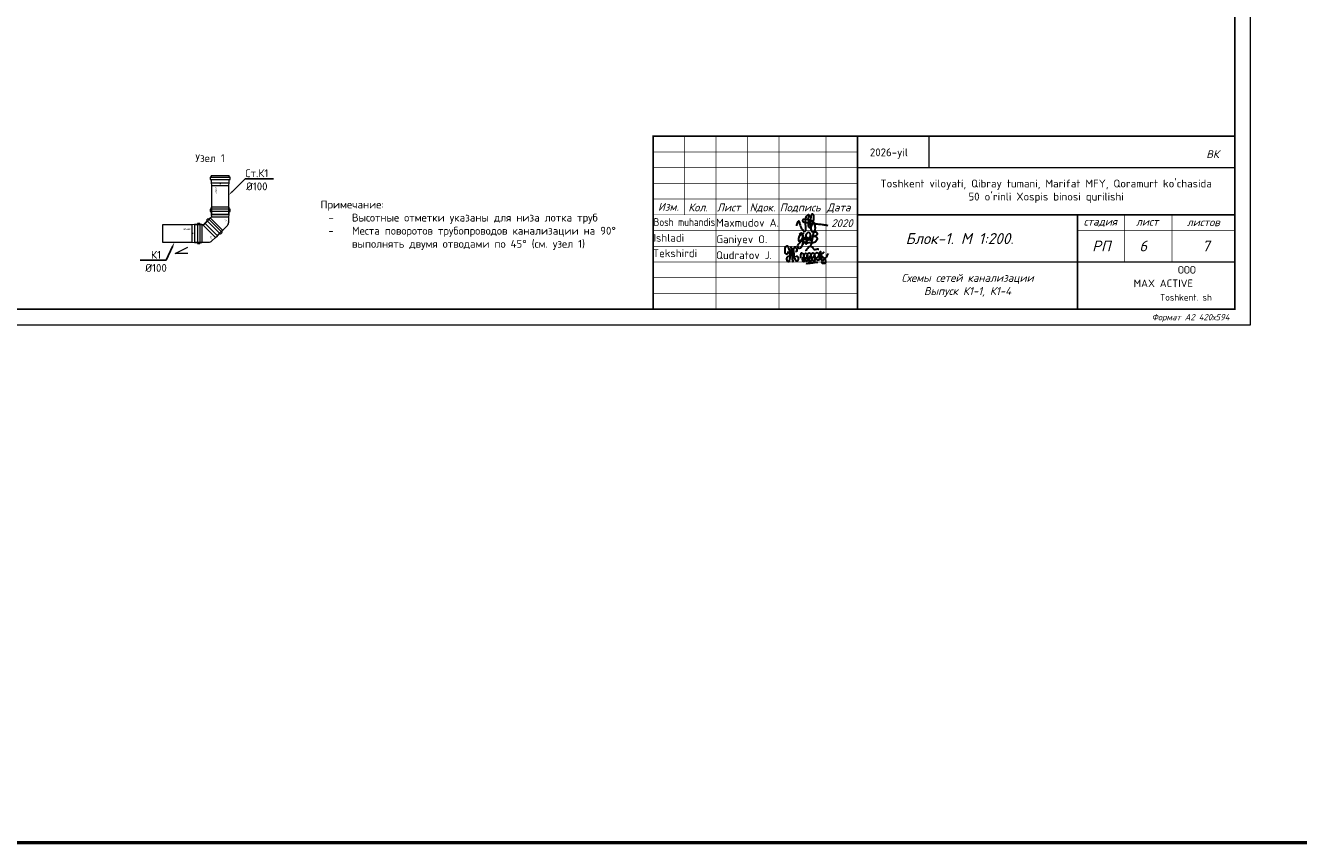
# Model space of a CAD drawing. Extents: x -4445 to 1909585, y 1860 to 289234.
# Tile 93 of 110: x 668567 to 709070, y 169339 to 195340. Entities that reach past the tile are written whole.
import ezdxf
from ezdxf import colors
from ezdxf.entities.mleader import LeaderData, LeaderLine
from ezdxf.enums import TextEntityAlignment as Align
from ezdxf.math import Vec2, Vec3

# ---------------------------------------------------------------- set-up
doc = ezdxf.new("R2010")
doc.units = 0
doc.header["$LTSCALE"] = 0.5
doc.header["$MEASUREMENT"] = 0
doc.layers.get('0').update_dxf_attribs({"linetype": 'CONTINUOUS', "lineweight": 18})
doc.layers.add('ВК', color=7, linetype='CONTINUOUS', lineweight=25)
doc.styles.add('COMPLEX', font='isocpeur.ttf')
doc.styles.add('GOST', font='isocpeur.ttf')
doc.styles.add('Isocpeur', font='isocpeui.ttf', dxfattribs={"height": 250})
doc.styles.get("Standard").update_dxf_attribs({"font": 'spds.shx', "oblique": 15})
doc.styles.add('style1', font='isocpeui.ttf', dxfattribs={"height": 80})
doc.styles.add('ГОСТ 300', font='isocpeui.ttf', dxfattribs={"height": 250})
doc.styles.add('Констр', font='isocpeui.ttf')

# ---------------------------------------------------------------- blocks, each defined once
blk = doc.blocks.new('A$C4c4061ee')
at = {"color": 184, "lineweight": 30}
blk.add_spline([(-39.7, -7.1), (-36.8, 4), (-34, 7.9), (-31.2, -0.1), (-24.1, -16.2), (-16.7, -23.5), (-13.9, -23.5), (-12.5, -17.9), (-12.5, 12.7), (-8.3, 24.8), (-4.4, 27), (-3.4, 21.4), (-5.7, 12.9), (-4.4, 8), (-4.4, -10), (-2, -12.6), (3.3, -10), (9.6, 6.1), (12.6, 19.5), (7.6, 28.9), (4.7, 26.6), (2.4, 16.6), (1.1, -1.2), (2.9, -14.2), (6.8, -24.8), (10.9, -24.8), (15, -21.3), (16.5, -17.2), (16.5, -9.9), (12, 2), (5.9, 7.4), (-2.7, 10.3), (-10, 12.1), (-17, 12.1), (-21.5, 11.2), (-22.5, 7.7), (-20, 5.4), (-14, 3.7), (-0.7, 1.8), (11, 0.5), (22.2, -1.2), (37.6, -2.6), (43.5, -3.6), (49.3, -4.5), (54.9, -6.4)], degree=3, dxfattribs=at)
blk = doc.blocks.new('Odil Ganiyev')
at = {"color": 184, "lineweight": 30}
for points in [[(278009, -189095), (278081, -189029), (278139, -189055), (278204, -188993)], [(278218, -189288), (278220, -189298), (278251, -189229), (278258, -189294), (278315, -189206), (278295, -189231), (278320, -189288), (278380, -189198), (278355, -189239), (278384, -189286), (278449, -189192), (278428, -189223), (278438, -189281), (278515, -189197), (278494, -189208), (278505, -189282), (278604, -188932), (278563, -189514)], [(278174, -189155), (278173, -189633), (278135, -189699), (278036, -189702), (278008, -189605), (278074, -189469), (278128, -189405), (278218, -189288)], [(278213, -189509), (278316, -189388), (278340, -189483), (278421, -189425), (278521, -189382)]]:
    blk.add_spline(points, degree=3, dxfattribs=at)
for points, knots in [([(278396, -189316), (278466, -189243), (278495, -189145), (278487, -189009), (278378, -188944), (278332, -188998), (278319, -189020), (278305, -189050), (278280, -189134), (278300, -189288), (278388, -189386)], [0, 0, 0, 0, 210.331661, 341.544209, 437.993539, 521.209993, 521.209993, 521.209993, 602.643394, 823.015149, 823.015149, 823.015149, 823.015149]), ([(278617, -189118), (278680, -189058), (278780, -189127), (278817, -189262), (278675, -189400), (278595, -189412), (278531, -189410)], [498.211239, 498.211239, 498.211239, 498.211239, 560.962433, 628.560844, 789.184895, 992.203079, 992.203079, 992.203079, 992.203079]), ([(278604, -188939), (278630, -188908), (278658, -188890), (278746, -188897), (278776, -188980), (278743, -189054), (278691, -189101), (278617, -189118)], [0, 0, 0, 0, 59.301687, 137.83445, 232.671471, 306.955654, 371.443461, 371.443461, 371.443461, 371.443461]), ([(278093, -189111), (278063, -189124), (277979, -189180), (277976, -189469), (278121, -189357), (278159, -189260), (278167, -189222)], [0, 0, 0, 0, 84.01965, 319.3343, 434.006974, 519.963926, 519.963926, 519.963926, 519.963926]), ([(278167, -189222), (278181, -189151), (278171, -189084), (278111, -189103), (278093, -189111)], [526.826092, 526.826092, 526.826092, 526.826092, 665.559085, 706.396126, 706.396126, 706.396126, 706.396126])]:
    blk.add_open_spline(points, degree=3, knots=knots, dxfattribs=at)
blk = doc.blocks.new('A$C77aec0c1')
at = {"color": 184, "lineweight": 30}
for points in [[(-78.4, 25.2), (-78.4, 19.8), (-80.1, 15.4), (-82.7, 15.2), (-85.9, 18.3), (-87.6, 24.6), (-87.6, 33.5), (-85.8, 41.5), (-83.2, 44.9), (-79.5, 45.3), (-74.8, 37.3), (-71.4, 24), (-70.3, 12.8), (-70.6, 1.9), (-72.5, -8.2), (-74.5, -11.9), (-76.7, -12.4), (-79.3, -9.8), (-81.1, -2.5), (-80.5, 2.8), (-78.6, 6.3), (-76.3, 8.1), (-74.2, 8.6)], [(-70.3, 8.8), (-64.2, 15.4), (-63.4, 26), (-64.7, 36.5), (-65.8, 41.1), (-66, 40.4), (-65.4, 38.6), (-63.9, 30.6), (-63.4, 26), (-62.4, 17.4), (-61.3, 7.7), (-60.5, -1.3), (-59.7, -9.1), (-59.2, -11.6), (-59.5, -10.3), (-59.8, -8.8), (-61, 4.4), (-61.6, 9.7), (-62.2, 15.2), (-62.4, 16.8), (-60.5, 15), (-58.2, 15.7), (-56.6, 21.2), (-56.7, 31.2), (-55.8, 37.1), (-53.2, 40), (-50, 39.7), (-45.9, 34.7), (-45.4, 29.7), (-46.3, 25.7), (-48.8, 25), (-50.3, 25.3)], [(-56.6, 20.3), (-55.7, 12.4), (-53.4, 2), (-50.9, -4.5), (-47.7, -7.4), (-43.4, -8.2), (-40.2, -6.5), (-38.7, -1.4), (-39.6, 2.9), (-41.5, 6), (-44.2, 7.7), (-47, 7.2), (-47.6, 5.7)], [(-30.4, 1), (-29.8, 17.4), (-28.4, 20.1), (-25.6, 19.9), (-20.5, 13.6), (-18.9, 4.6), (-17.5, -7.1), (-18.5, -11.1), (-21.9, -11.5), (-24, -7.9), (-23.3, -0.6), (-20.4, 7.3), (-17, 14), (-13.9, 18.7), (-9.6, 18.3), (-6.3, 10.9), (-5, -2.4), (-5, -8.8), (-9, -10.1), (-12.3, -6.5), (-11.2, 0.2), (-8.3, 6.3), (-6.9, 12.8), (-4.7, 17.9), (-0.2, 20.5), (4.2, 17.9), (6, 9.7), (7.1, 1), (7.6, -6.8), (4.7, -8.8), (0.1, -8.1), (-0.1, -1.4), (3.2, 6.9), (7.8, 15.8), (10.6, 19.9), (16, 19.6), (19.3, 13.2), (20.4, 0.9), (19.5, -6.1), (16.8, -9.2), (13.6, -8.5), (11.7, -1), (15.1, 6.9), (19.9, 14.2), (24.4, 19.9), (31, 21.1), (35, 14.6), (36.2, 0.9), (34.1, -5.6), (29.3, -6.4), (26.9, -3.5), (30.5, 6.3), (35.4, 12.4), (39.7, 19.3), (40.4, 25.2), (40.7, 24.3), (43.9, -4.9), (43.8, -3.9), (42.9, 9.7), (43.1, 12.5), (45.5, 16.5), (50.4, 21.1), (52.2, 22.2), (51.2, 21.8)], [(-10.4, 26.1), (-11.3, 30.7), (-5.9, 37.4), (1.2, 43.5), (6.2, 44.3), (10.3, 42.2), (12.4, 38), (15, 34.5), (18.4, 33), (24.9, 33.5), (29.4, 34.6), (33.6, 34.4), (35.1, 34)], [(42.9, 10.8), (45.1, 7.7), (48.3, 5.7), (51.7, 3.7), (54.9, -0.4), (57.8, -5.8), (58.9, -10.7), (58.5, -15.5), (56.8, -17.9), (52, -18.5), (48.4, -18.1), (46.1, -15.6), (45.8, -12.6), (48.1, -9.4), (51.1, -6.3), (54.5, -2.6), (57.9, 1), (62.2, 6.3), (66.5, 12.8), (69.8, 17.8)], [(-11.8, -17.3), (-2.7, -17.5), (7.9, -15.9), (17.6, -14.8), (25.1, -13.1), (30.9, -13.1)]]:
    blk.add_spline(points, degree=3, dxfattribs=at)
blk = doc.blocks.new('025. Отвод 100х45 град.')
at = {"color": 7}
for p, q in [((48.5, 177.6), (-42, 87.1)), ((59.3, 166.8), (-31.2, 76.3))]:
    blk.add_line(p, q, dxfattribs=at)
blk.add_lwpolyline([(-45.3, 100), (-45.3, 100), (-37.1, 91.9), (-42, 87.1), (-31.2, 76.3), (-26.3, 81.1), (-11.8, 66.5), (0, 57.5), (0, 0), (110, 0), (110, 91, 0.198912), (101.2, 112.2), (79.2, 134.1), (69.1, 147.4), (54.5, 161.9), (59.3, 166.8), (48.5, 177.6), (43.7, 172.7), (35.6, 180.9), (35.6, 180.9)], format="xyb", dxfattribs=at)
for points in [[(35.6, 180.9), (-45.3, 100)], [(69.1, 147.4), (-11.8, 66.5)], [(79.2, 134.1), (1.5, 56.4)]]:
    blk.add_lwpolyline(points, dxfattribs=at)
at = {"color": 7, "insert": (70.9, 112.4), "char_height": 10, "width": 115.603, "attachment_point": 1}
blk.add_mtext('45%%D', dxfattribs=at)
blk = doc.blocks.new('007. Труба канализационная 100х250')
at = {"color": 7}
for p, q in [((11.5, 121.2), (11.5, -6.8)), ((26.7, 121.2), (26.7, -6.8)), ((54.5, 57.2), (56.5, 57.2))]:
    blk.add_line(p, q, dxfattribs=at)
for points in [[(0, 114.4), (0, 114.4), (11.5, 114.4), (11.5, 121.2), (26.7, 121.2), (26.7, 114.4), (47.4, 114.4), (63.9, 112.2), (250, 112.2), (250, 2.2), (63.9, 2.2), (47.4, 0), (26.7, 0), (26.7, -6.8), (11.5, -6.8), (11.5, 0), (0, 0), (0, 0)], [(0, 114.4), (0, 0)], [(47.4, 114.4), (47.4, 0)], [(63.9, 112.2), (63.9, 2.2)]]:
    blk.add_lwpolyline(points, dxfattribs=at)
at = {"color": 7, "insert": (70.9, 89.9), "char_height": 10, "width": 115.603, "attachment_point": 1}
blk.add_mtext('100x250', dxfattribs=at)

msp = doc.modelspace()

# ---------------------------------------------------------------- linework, layer by layer
at = {"linetype": 'ByBlock', "lineweight": 20, "ltscale": 10}
msp.add_lwpolyline([(648139.321, 185814.276), (707539.321, 185814.276), (707539.321, 227814.276), (648139.321, 227814.276)], close=True, dxfattribs=at)
msp.add_lwpolyline([(648139.321, 185814.276), (707539.321, 185814.276), (707539.321, 227814.276), (648139.321, 227814.276)], close=True, dxfattribs=at)
at = {"ltscale": 10, "const_width": 50}
msp.add_lwpolyline([(650139.321, 186314.276), (707039.321, 186314.276), (707039.321, 227314.276), (650139.321, 227314.276)], close=True, dxfattribs=at)
msp.add_lwpolyline([(650139.321, 186314.276), (707039.321, 186314.276), (707039.321, 227314.276), (650139.321, 227314.276)], close=True, dxfattribs=at)
at = {"const_width": 50}
msp.add_lwpolyline([(688539.635, 191814.276), (707039.321, 191814.276), (707039.321, 186314.276), (688539.635, 186314.276)], close=True, dxfattribs=at)
for points, const_width in [([(689529.635, 191814.276), (689529.635, 189314.276)], 20), ([(690539.635, 191814.276), (690539.635, 186314.276)], 20), ([(691539.635, 191814.276), (691539.635, 189349.213)], 20), ([(692539.635, 191814.276), (692539.635, 186314.276)], 20), ([(694039.635, 191814.276), (694039.635, 186314.276)], 20), ([(695039.635, 191814.276), (695039.635, 186314.276)], 50), ([(695039.635, 191814.276), (695039.635, 186314.276)], 50), ([(695039.635, 191314.276), (688539.635, 191314.276)], 20), ([(695039.635, 190814.276), (688539.635, 190814.276)], 20), ([(707039.321, 190814.276), (695039.635, 190814.276)], 50), ([(695039.635, 190314.276), (688539.635, 190314.276)], 20), ([(695039.635, 190314.276), (688539.635, 190314.276)], 20), ([(695039.635, 190314.276), (689529.635, 190314.276)], 20), ([(695039.635, 189814.276), (688539.635, 189814.276)], 20), ([(695039.635, 189814.276), (688539.635, 189814.276)], 20), ([(695039.635, 189314.276), (688539.635, 189314.276)], 20), ([(707039.321, 189314.276), (695039.635, 189314.276)], 50), ([(702039.635, 186314.276), (702039.635, 189314.276)], 50), ([(703539.635, 189314.276), (703539.635, 187814.276)], 20), ([(705039.635, 189314.276), (705039.635, 187814.276)], 20), ([(695039.635, 188814.276), (688539.635, 188814.276)], 20), ([(707039.321, 188814.276), (702039.635, 188814.276)], 20), ([(695039.635, 188314.276), (688539.635, 188314.276)], 20), ([(695039.635, 187814.276), (688539.635, 187814.276)], 20), ([(707039.321, 187814.276), (695039.635, 187814.276)], 50), ([(695039.635, 187314.276), (688539.635, 187314.276)], 20), ([(695039.635, 186814.276), (688539.635, 186814.276)], 20)]:
    msp.add_lwpolyline(points, dxfattribs=dict(const_width=const_width))
msp.add_lwpolyline([(697308.71, 191814.276), (697308.71, 190814.276)])
at = {"ltscale": 250}
msp.add_lwpolyline([(673729.543, 188080.348), (673329.543, 188080.348), (673729.543, 188280.348)], dxfattribs=at)
at = {"layer": 'ВК', "color": 3, "lineweight": 53, "ltscale": 200}
msp.add_lwpolyline([(118941.7, 169339.3), (1002524.1, 169339.3), (1002524.1, 289233.7), (118941.7, 289233.7)], close=True, dxfattribs=at)

# ---------------------------------------------------------------- block references
at = {"ltscale": 250, "yscale": 5, "zscale": 5}
for name, p, xscale, rotation in [('007. Труба канализационная 100х250', (675045.433, 190569.724), -5, 90), ('025. Отвод 100х45 град.', (674280.09, 189043.008), 5, 314.9999999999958), ('025. Отвод 100х45 град.', (673939.877, 188991.886), 5, 269.9999999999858)]:
    msp.add_blockref(name, p, dxfattribs=dict(at, xscale=xscale, rotation=rotation))
for name, p, xscale, yscale, zscale in [('A$C4c4061ee', (693522.198, 189038.115), 10.45975922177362, 10.45975922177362, 10.45975922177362), ('A$C77aec0c1', (693504.446, 187924.739), 8.776011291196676, 8.776011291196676, 8.776011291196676)]:
    msp.add_blockref(name, p, dxfattribs=dict(xscale=xscale, yscale=yscale, zscale=zscale))
at = {"ltscale": 250, "xscale": -5, "yscale": 5, "zscale": 5}
msp.add_blockref('007. Труба канализационная 100х250', (674176.67, 188430.961), dxfattribs=at)
at = {"xscale": 0.7326778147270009, "yscale": 0.7326778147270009, "zscale": 0.7326778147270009, "rotation": 351.5695638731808}
msp.add_blockref('Odil Ganiyev', (512014.885, 355614.443), dxfattribs=at)

# ---------------------------------------------------------------- texts
at = {"style": 'GOST'}
msp.add_text('Узел 1', height=250, dxfattribs=at).set_placement((674908.82, 190994.043), align=Align.RIGHT)
at = {"color": 0, "linetype": 'Continuous', "lineweight": -2, "style": 'COMPLEX'}
for s, p in [('2026-yil', (696038.848, 191302.756)), ('Ishladi', (689034.404, 188584.438)), ('Tekshirdi', (689232.681, 188091.506))]:
    msp.add_text(s, height=250, dxfattribs=at).set_placement(p, align=Align.MIDDLE_CENTER)
for s, height, style, p in [('ВК', 250, 'Констр', (706133.6, 191117.623)), ('Изм.', 250, 'Констр', (688690.265, 189442.506)), ('Кол.', 250, 'Констр', (689655.03, 189425.787)), ('Лист', 250, 'Констр', (690565.03, 189425.787)), ('Nдок.', 250, 'Констр', (691605.03, 189425.787)), ('Подпись', 250, 'Констр', (692565.03, 189425.787)), ('Дата', 250, 'Констр', (694065.03, 189425.787)), ('2020', 250, 'Констр', (694203.47, 188921.832)), ('стадия', 250, 'Констр', (702233.105, 188972.338)), ('лист', 250, 'Констр', (703896.681, 188969.276)), ('листов', 250, 'Констр', (705514.103, 188953.264)), ('Блок-1. М 1:200.', 350, 'style1', (696568.584, 188383.757)), ('РП', 342, 'Констр', (702504.647, 188152.692)), ('6', 342, 'Констр', (704004.647, 188152.692)), ('7', 342, 'Констр', (706004.332, 188152.692)), ('ООО', 243.5316, 'COMPLEX', (705231.189, 187443.214)), ('MAX ACTIVE', 243.5316, 'COMPLEX', (703823.399, 187011.963)), ('Формат А2 420х594', 200, 'Констр', (704400.728, 185957.977))]:
    msp.add_text(s, height=height, dxfattribs=dict(style=style)).set_placement(p)
at = {"color": 0, "linetype": 'Continuous', "lineweight": -2, "style": 'COMPLEX', "width": 0.85}
msp.add_text('Bosh muhandis', height=250, dxfattribs=at).set_placement((689530.667, 189083.369), align=Align.MIDDLE_CENTER)
at = {"color": 0, "linetype": 'Continuous', "lineweight": -2, "style": 'COMPLEX'}
for s, p in [('Maxmudov A.', (690539.944, 188937.841)), ('Ganiyev O.', (690548.699, 188412.13)), ('Qudratov J.', (690539.944, 187904.795))]:
    msp.add_text(s, height=250, dxfattribs=at).set_placement(p)
at = {"ltscale": 100, "style": 'COMPLEX'}
msp.add_text('Toshkent. sh', height=206.66704, dxfattribs=at).set_placement((706309.399, 186583.765), align=Align.RIGHT)
at = {"color": 7, "lineweight": 15, "insert": (134338.013, 191506.705), "char_height": 250, "width": 18142.31253, "attachment_point": 1, "style": 'Isocpeur'}
msp.add_mtext('\\pi7094.07293;{\\C0;УКАЗАНИЯ ПО МОНТАЖУ\\P\\pi0;1.^I Монтаж, испытание и приемку внутреннего водопровода выполнить в соответствии с КМК 3.05.01-97.\\P Напорные трубопроводы В1 после монтажа испытать гидравлическим способом и произвести промывку и дезинфекцию системы.\\PВеличина испытательного давления трубопроводов системы В1 - 0,2 MPa.\\P Самотечные трубопроводы после монтажа испытать гидростатическим способом. Величина испытательного давления трубопроводов системы К1 - 0,04 MPa. \\P2.^I При производстве работ необходимо составление актов освидетельствования скрытых работ на гидравлическое испытание, оформленным по формам, указанным в приложении к КМК3.05.01-97.\\P} 4  В местах прохода через стены трубопроводы прокладывать в гильзах.', dxfattribs=at)
at = {"insert": (701039.321, 190064.276), "char_height": 250, "width": 12000, "attachment_point": 5, "style": 'COMPLEX'}
msp.add_mtext("Toshkent viloyati, Qibray tumani, Marifat MFY, Qoramurt ko'chasida \\P50 o’rinli Xospis binosi qurilishi", dxfattribs=at)
at = {"ltscale": 100, "transparency": 33554687, "insert": (677954.658, 189766.801), "char_height": 250, "width": 9805.89804, "attachment_point": 1, "style": 'GOST'}
msp.add_mtext('\\pt2727.3;Примечание:\\P\\pi-750,l1000,t1000;-^IВысотные отметки указаны для низа лотка труб\\P-^IМеста поворотов трубопроводов канализации на 90° выполнять двумя отводами по 45° (см. узел 1)', dxfattribs=at)
at = {"layer": 'ВК', "color": 7, "insert": (698539.635, 187064.276), "char_height": 250, "width": 7000, "attachment_point": 5, "style": 'ГОСТ 300'}
msp.add_mtext('Схемы сетей канализации\\PВыпуск К1-1, К1-4', dxfattribs=at)

# ---------------------------------------------------------------- leaders
at = {"ltscale": 250}
ml = msp.add_multileader_mtext('Standard', dxfattribs=at)
ml.set_content('Ст.К1\\P%%C100', color=256, style='GOST')
ml.set_leader_properties()
ml.build(insert=Vec2(0, 0))
ml.multileader.update_dxf_attribs({"text_left_attachment_type": 6, "text_right_attachment_type": 6, "dogleg_length": 0.001, "arrow_head_size": 150, "scale": 100})
ctx = ml.context
ctx.base_point, ctx.scale, ctx.char_height, ctx.arrow_head_size, ctx.landing_gap_size, ctx.plane_origin = Vec3(675551.574, 190461.609), 100, 250, 150, 0, Vec3(675034.509, 189944.643)
ctx.left_attachment, ctx.right_attachment, ctx.text_align_type = 6, 6, 1
notes = []
notes.append((ctx, [(0, (1, 1, 0), (675551.474, 190461.609), (1, 0), 0.1, [(0, [(675034.509, 189944.643)], 0, [])])]))
ctx.mtext.insert, ctx.mtext.alignment, ctx.mtext.flow_direction = Vec3(675926.574, 190761.609), 2, 5
ml = msp.add_multileader_mtext('Standard', dxfattribs=at)
ml.set_content('К1\\P%%C100', color=256, style='GOST')
ml.set_leader_properties()
ml.build(insert=Vec2(0, 0))
ml.multileader.update_dxf_attribs({"text_left_attachment_type": 6, "text_right_attachment_type": 6, "dogleg_length": 0.001, "arrow_head_size": 150, "scale": 100})
ctx = ml.context
ctx.base_point, ctx.scale, ctx.char_height, ctx.arrow_head_size, ctx.landing_gap_size, ctx.plane_origin = Vec3(672395.8, 187866.767), 100, 250, 150, 0, Vec3(673307.43, 188441.886)
ctx.left_attachment, ctx.right_attachment, ctx.text_align_type = 6, 6, 1
notes.append((ctx, [(1, (1, 1, 0), (673045.9, 187866.767), (-1, 0), 0.1, [(0, [(673307.43, 188441.886)], 0, [])])]))
ctx.mtext.insert, ctx.mtext.alignment, ctx.mtext.flow_direction = Vec3(672720.8, 188166.767), 2, 5
for ctx, leaders in notes:
    for number, flags, end, landing, length, lines in leaders:
        leader = LeaderData()
        leader.index, (leader.has_last_leader_line, leader.has_dogleg_vector, leader.attachment_direction) = number, flags
        leader.last_leader_point, leader.dogleg_vector, leader.dogleg_length = Vec3(end), Vec3(landing), length
        for number, points, colour, breaks in lines:
            line = LeaderLine()
            line.index, line.vertices, line.color, line.breaks = number, Vec3.list(points), colors.encode_raw_color(colour), breaks
            leader.lines.append(line)
        ctx.leaders.append(leader)

doc.saveas('drawing.dxf')
